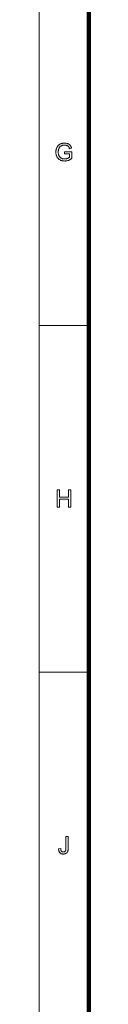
# Model space of a CAD drawing. Extents: x 0 to 1189, y 0 to 841.
# Tile 70 of 135: x 10 to 20, y 213 to 412. Entities that reach past the tile are written whole.
import ezdxf

# ---------------------------------------------------------------- set-up
doc = ezdxf.new("R2010")
doc.units = 0

msp = doc.modelspace()

# ---------------------------------------------------------------- linework, layer by layer
at = {"color": 7, "lineweight": 13}
msp.add_line((10, 831), (10, 10), dxfattribs=at)
at = {"color": 7, "lineweight": 100}
msp.add_line((20, 821), (20, 20), dxfattribs=at)
at = {"color": 7, "lineweight": 13, "ltscale": 0.25}
for p, q in [((20, 350.42), (10, 350.42)), ((20, 280.33), (10, 280.33))]:
    msp.add_line(p, q, dxfattribs=at)
at = {"color": 7, "lineweight": 13}
for points in [[(15.11, 385.14), (15.11, 385.55), (16.6, 385.55), (16.6, 384.25), (16.53, 384.2), (16.46, 384.15), (16.39, 384.1), (16.32, 384.05), (16.25, 384.01), (16.18, 383.97), (16.11, 383.94), (16.04, 383.9), (15.96, 383.87), (15.89, 383.84), (15.82, 383.81), (15.75, 383.79), (15.67, 383.77), (15.6, 383.75), (15.52, 383.74), (15.45, 383.73), (15.37, 383.72), (15.3, 383.71), (15.22, 383.7), (15.15, 383.7), (15.04, 383.71), (14.94, 383.71), (14.85, 383.72), (14.75, 383.74), (14.65, 383.76), (14.56, 383.78), (14.47, 383.81), (14.38, 383.84), (14.29, 383.88), (14.21, 383.92), (14.13, 383.97), (14.05, 384.02), (13.98, 384.07), (13.91, 384.13), (13.84, 384.19), (13.78, 384.26), (13.72, 384.33), (13.67, 384.4), (13.62, 384.48), (13.57, 384.56), (13.53, 384.65), (13.5, 384.73), (13.46, 384.82), (13.44, 384.91), (13.41, 385.01), (13.39, 385.1), (13.38, 385.2), (13.37, 385.29), (13.36, 385.39), (13.36, 385.5), (13.36, 385.6), (13.37, 385.7), (13.38, 385.8), (13.39, 385.89), (13.41, 385.99), (13.44, 386.09), (13.46, 386.18), (13.5, 386.27), (13.53, 386.36), (13.57, 386.45), (13.62, 386.54), (13.67, 386.62), (13.72, 386.7), (13.77, 386.77), (13.83, 386.84), (13.9, 386.9), (13.96, 386.96), (14.03, 387.01), (14.11, 387.06), (14.19, 387.11), (14.27, 387.15), (14.35, 387.19), (14.44, 387.22), (14.53, 387.25), (14.62, 387.27), (14.71, 387.29), (14.81, 387.3), (14.91, 387.31), (15.01, 387.32), (15.11, 387.32), (15.19, 387.32), (15.26, 387.32), (15.33, 387.31), (15.4, 387.3), (15.47, 387.29), (15.54, 387.28), (15.61, 387.26), (15.67, 387.24), (15.74, 387.22), (15.8, 387.2), (15.86, 387.17), (15.91, 387.15), (15.97, 387.12), (16.02, 387.09), (16.07, 387.05), (16.12, 387.02), (16.16, 386.98), (16.2, 386.94), (16.24, 386.9), (16.28, 386.86), (16.31, 386.81), (16.34, 386.76), (16.38, 386.71), (16.4, 386.66), (16.43, 386.6), (16.46, 386.55), (16.48, 386.48), (16.5, 386.42), (16.52, 386.35), (16.54, 386.28), (16.13, 386.17), (16.11, 386.22), (16.09, 386.27), (16.07, 386.32), (16.06, 386.37), (16.04, 386.41), (16.02, 386.45), (16, 386.49), (15.98, 386.52), (15.95, 386.56), (15.93, 386.59), (15.91, 386.62), (15.88, 386.65), (15.85, 386.68), (15.82, 386.7), (15.79, 386.73), (15.75, 386.75), (15.72, 386.77), (15.68, 386.8), (15.64, 386.82), (15.6, 386.83), (15.55, 386.85), (15.51, 386.87), (15.46, 386.88), (15.41, 386.89), (15.37, 386.9), (15.32, 386.91), (15.27, 386.92), (15.22, 386.92), (15.17, 386.93), (15.11, 386.93), (15.05, 386.93), (14.99, 386.92), (14.93, 386.92), (14.87, 386.91), (14.82, 386.9), (14.76, 386.89), (14.71, 386.88), (14.66, 386.86), (14.61, 386.85), (14.56, 386.83), (14.52, 386.81), (14.48, 386.79), (14.43, 386.77), (14.39, 386.74), (14.36, 386.72), (14.32, 386.69), (14.28, 386.66), (14.25, 386.64), (14.22, 386.61), (14.19, 386.58), (14.16, 386.54), (14.14, 386.51), (14.11, 386.48), (14.09, 386.44), (14.06, 386.41), (14.04, 386.38), (14.02, 386.34), (14, 386.3), (13.99, 386.27), (13.97, 386.23), (13.94, 386.16), (13.92, 386.1), (13.9, 386.03), (13.88, 385.96), (13.87, 385.89), (13.86, 385.82), (13.85, 385.75), (13.84, 385.67), (13.84, 385.6), (13.84, 385.53), (13.84, 385.43), (13.84, 385.34), (13.85, 385.26), (13.86, 385.18), (13.88, 385.1), (13.89, 385.02), (13.92, 384.94), (13.94, 384.87), (13.97, 384.81), (14, 384.74), (14.03, 384.68), (14.07, 384.62), (14.11, 384.57), (14.15, 384.52), (14.2, 384.47), (14.24, 384.42), (14.29, 384.38), (14.35, 384.34), (14.41, 384.31), (14.47, 384.27), (14.53, 384.25), (14.59, 384.22), (14.65, 384.2), (14.72, 384.18), (14.78, 384.16), (14.85, 384.15), (14.92, 384.14), (14.98, 384.13), (15.05, 384.12), (15.12, 384.12), (15.18, 384.12), (15.24, 384.13), (15.3, 384.13), (15.36, 384.14), (15.42, 384.15), (15.48, 384.16), (15.53, 384.18), (15.59, 384.2), (15.65, 384.22), (15.71, 384.24), (15.76, 384.26), (15.82, 384.28), (15.87, 384.31), (15.91, 384.33), (15.96, 384.36), (16, 384.38), (16.04, 384.41), (16.08, 384.43), (16.11, 384.46), (16.14, 384.48), (16.14, 385.14)], [(13.63, 313.68), (13.63, 317.18), (14.09, 317.18), (14.09, 315.74), (15.91, 315.74), (15.91, 317.18), (16.37, 317.18), (16.37, 313.68), (15.91, 313.68), (15.91, 315.33), (14.09, 315.33), (14.09, 313.68)], [(13.92, 244.59), (14.34, 244.65), (14.34, 244.57), (14.35, 244.5), (14.36, 244.43), (14.37, 244.37), (14.38, 244.31), (14.4, 244.26), (14.42, 244.21), (14.44, 244.17), (14.46, 244.13), (14.49, 244.1), (14.51, 244.07), (14.54, 244.04), (14.58, 244.02), (14.61, 244), (14.65, 243.99), (14.68, 243.97), (14.72, 243.96), (14.77, 243.96), (14.81, 243.95), (14.86, 243.95), (14.89, 243.95), (14.92, 243.95), (14.96, 243.96), (14.99, 243.96), (15.02, 243.97), (15.05, 243.98), (15.08, 243.99), (15.11, 244), (15.13, 244.01), (15.16, 244.03), (15.18, 244.05), (15.21, 244.06), (15.23, 244.08), (15.25, 244.1), (15.26, 244.12), (15.28, 244.15), (15.3, 244.17), (15.31, 244.19), (15.32, 244.22), (15.33, 244.25), (15.34, 244.28), (15.35, 244.31), (15.36, 244.34), (15.36, 244.38), (15.37, 244.43), (15.37, 244.47), (15.38, 244.52), (15.38, 244.57), (15.38, 244.63), (15.38, 244.69), (15.38, 247.1), (15.84, 247.1), (15.84, 244.71), (15.84, 244.63), (15.84, 244.54), (15.83, 244.47), (15.83, 244.39), (15.82, 244.32), (15.8, 244.26), (15.79, 244.19), (15.77, 244.14), (15.76, 244.08), (15.74, 244.03), (15.71, 243.98), (15.69, 243.94), (15.66, 243.9), (15.63, 243.86), (15.6, 243.82), (15.56, 243.78), (15.53, 243.75), (15.49, 243.72), (15.44, 243.69), (15.4, 243.66), (15.35, 243.64), (15.3, 243.62), (15.25, 243.6), (15.2, 243.58), (15.15, 243.57), (15.09, 243.56), (15.04, 243.55), (14.98, 243.54), (14.92, 243.54), (14.86, 243.54), (14.77, 243.54), (14.68, 243.55), (14.6, 243.56), (14.53, 243.58), (14.45, 243.6), (14.38, 243.63), (14.32, 243.67), (14.26, 243.71), (14.2, 243.75), (14.15, 243.8), (14.11, 243.86), (14.07, 243.92), (14.03, 243.98), (14, 244.06), (13.97, 244.13), (13.95, 244.21), (13.94, 244.3), (13.92, 244.39), (13.92, 244.49)]]:
    msp.add_lwpolyline(points, close=True, dxfattribs=at)

doc.saveas('drawing.dxf')
